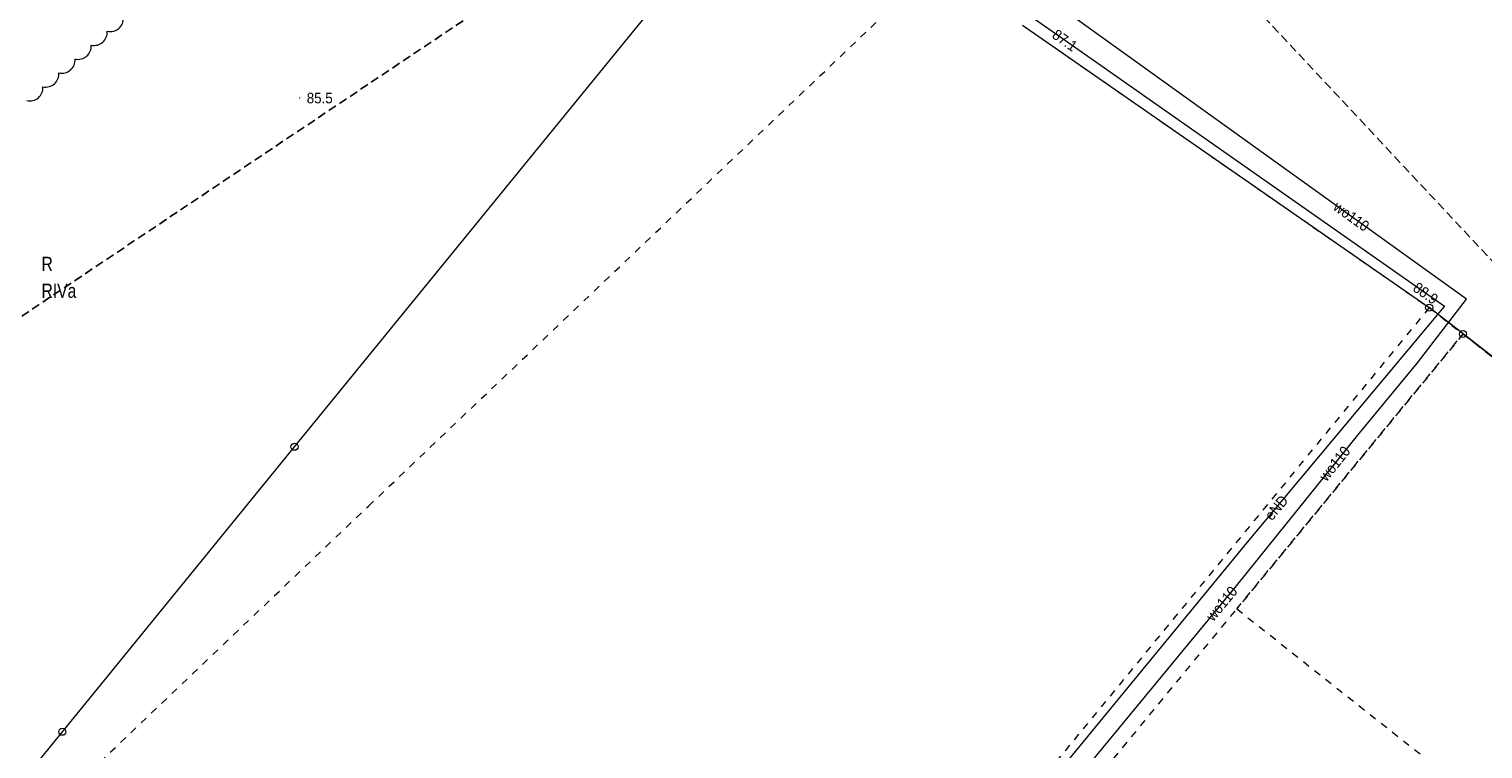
# Model space of a CAD drawing. Header units: metres. Extents: x 6540907 to 6541833, y 5893434 to 5894895.
# Tile 12 of 256: x 6540983 to 6541086, y 5893538 to 5893589. Entities that reach past the tile are written whole.
import ezdxf
from ezdxf.enums import TextEntityAlignment as Align

# ---------------------------------------------------------------- set-up
doc = ezdxf.new("R2010")
doc.units = ezdxf.units.M
doc.header["$MEASUREMENT"] = 0
for name, pattern in [('2', [0.9, 0.6, -0.3]), ('219-500', [0, 0]), ('egug-500', [1, 0.5, -0.5])]:
    doc.linetypes.add(name, pattern=pattern)
doc.layers.get('0').update_dxf_attribs({"color": 2, "linetype": 'CONTINUOUS', "lineweight": 5})
for name, color, linetype, lineweight in [('202-punkt graniczny', 251, 'CONTINUOUS', 9), ('209-oznaczenie konturu klasyfikacyjnego', 251, 'CONTINUOUS', 9), ('210-oznaczenie konturu użytku gruntowego', 251, 'CONTINUOUS', 9), ('218-kontur użytku gruntowego', 251, 'CONTINUOUS', 9), ('219-działka ewidencyjna', 152, 'CONTINUOUS', 18), ('pikieta naturalna', 251, 'CONTINUOUS', 9), ('pikieta naturalna-Atr2', 251, 'CONTINUOUS', 9), ('przewód elektroenergetyczny podziemny', 251, 'CONTINUOUS', 9), ('przewód elektroenergetyczny podziemny-Atr1', 251, 'CONTINUOUS', 9), ('przewód wodociągowy', 251, 'CONTINUOUS', 9), ('przewód wodociągowy-Atr1', 251, 'CONTINUOUS', 9), ('rzędna', 251, 'CONTINUOUS', 9), ('rzędna-Atr2', 251, 'CONTINUOUS', 9), ('Zakres', 252, 'CONTINUOUS', 15)]:
    doc.layers.add(name, color=color, linetype=linetype, lineweight=lineweight)
doc.layers.add('z_i_masywy_grupy', color=7, linetype='CONTINUOUS', lineweight=13, true_color=0x7f926c)
doc.styles.get("Standard").update_dxf_attribs({"font": 'Arial', "width": 0.75})

# ---------------------------------------------------------------- blocks, each defined once
blk = doc.blocks.new('202')
at = {"color": 0, "linetype": 'Continuous', "lineweight": 0}
blk.add_circle((0, 0), 0.25, dxfattribs=at)
blk = doc.blocks.new('PW01')
at = {"linetype": 'Continuous', "lineweight": 13}
h = blk.add_hatch(color=0, dxfattribs=at)
edge = h.paths.add_edge_path()
edge.add_arc((0, 0), 0.045, 0, 360)

msp = doc.modelspace()

# ---------------------------------------------------------------- linework, layer by layer
at = {"layer": '218-kontur użytku gruntowego', "linetype": 'egug-500', "lineweight": 18, "flags": 128}
for points in [[(6541007.4, 5893554.83), (6541044.7, 5893590.39)], [(6541053.56, 5893588.81), (6541082.28, 5893568.85)], [(6541082.28, 5893568.85), (6541053.24, 5893533.49)], [(6541082.28, 5893568.85), (6541084.67, 5893566.99)], [(6541084.67, 5893566.99), (6541082.28, 5893568.85)], [(6541068.7, 5893547.57), (6541084.67, 5893566.99)], [(6541084.67, 5893566.99), (6541068.7, 5893547.57)], [(6541084.67, 5893566.99), (6541104.39, 5893551.62)], [(6541104.39, 5893551.62), (6541084.67, 5893566.99)], [(6540988.45, 5893536.75), (6541007.4, 5893554.83)], [(6541055.56, 5893531.58), (6541068.7, 5893547.57)], [(6541068.7, 5893547.57), (6541088.3, 5893532.04)]]:
    msp.add_lwpolyline(points, dxfattribs=at)
at = {"layer": '219-działka ewidencyjna', "linetype": '219-500', "lineweight": 18, "flags": 128}
for points in [[(6541002.18, 5893559.02), (6541029.87, 5893593.02)], [(6541053.56, 5893588.81), (6541082.28, 5893568.85)], [(6541084.67, 5893566.99), (6541082.28, 5893568.85)], [(6541104.39, 5893551.62), (6541084.67, 5893566.99)], [(6540985.79, 5893538.89), (6541002.18, 5893559.02)], [(6540968.75, 5893517.97), (6540985.79, 5893538.89)]]:
    msp.add_lwpolyline(points, dxfattribs=at)
at = {"layer": 'przewód elektroenergetyczny podziemny', "linetype": 'Continuous', "lineweight": 18, "flags": 128}
msp.add_lwpolyline([(6541072.67, 5893513.21), (6541072.26, 5893512.5), (6541055.45, 5893525.74), (6541055.18, 5893532.12), (6541055.15, 5893532.82), (6541054.28, 5893533.81), (6541069.58, 5893552.42), (6541083.36, 5893568.93), (6541055.67, 5893588.36), (6541038.81, 5893600.12), (6541031.44, 5893604.48), (6541029.78, 5893605.62), (6541014.23, 5893617.04), (6541030.59, 5893633.8), (6541028.76, 5893635.79), (6541026.19, 5893638.59), (6541020.78, 5893644.46)], dxfattribs=at)
at = {"layer": 'przewód wodociągowy', "linetype": 'Continuous', "lineweight": 18, "flags": 128}
msp.add_lwpolyline([(6541050.97, 5893527.71), (6541068.68, 5893549.21), (6541077.33, 5893559.97), (6541081.45, 5893564.94), (6541084.92, 5893569.45), (6541052.87, 5893592.51), (6541011.16, 5893620.7)], dxfattribs=at)
at = {"layer": 'z_i_masywy_grupy', "linetype": 'Continuous'}
msp.add_lwpolyline([(6540983.28, 5893583.47, 0.5), (6540984.42, 5893584.45, 0.5), (6540985.55, 5893585.43, 0.5), (6540986.69, 5893586.41, 0.5), (6540987.83, 5893587.39, 0.5), (6540988.96, 5893588.37, 0.5), (6540990.1, 5893589.34, 0.5)], format="xyb", dxfattribs=at)
at = {"layer": 'Zakres', "linetype": '2', "lineweight": 25, "flags": 128}
msp.add_lwpolyline([(6540930.81, 5893582.59), (6540952.62, 5893547.95), (6541020.61, 5893593.49), (6541060.25, 5893600.48), (6541133.37, 5893522.23), (6541132.66, 5893437.24), (6541235.67, 5893475.79), (6541230.54, 5893517.48), (6541183.33, 5893542.45), (6541196.93, 5893611.19), (6541212.33, 5893616.96), (6541232.27, 5893624.28), (6541273.87, 5893613.18), (6541300.52, 5893614.98), (6541358.25, 5893602.79), (6541525.85, 5893511), (6541649.47, 5893497.04), (6541682.61, 5893534.08)], dxfattribs=at)

# ---------------------------------------------------------------- block references
at = {"layer": '202-punkt graniczny', "linetype": 'Continuous', "lineweight": 18}
for p in [(6541082.28, 5893568.85), (6541084.67, 5893566.99), (6541002.18, 5893559.02), (6540985.79, 5893538.89)]:
    msp.add_blockref('202', p, dxfattribs=at)
at = {"layer": 'pikieta naturalna', "linetype": 'Continuous', "lineweight": 13}
msp.add_blockref('PW01', (6541002.54, 5893583.66), dxfattribs=at)
at = {"layer": 'rzędna', "linetype": 'Continuous', "lineweight": 18}
for p, rotation in [((6541055.67, 5893588.36), 327.751), ((6541083.36, 5893568.93), 324.803)]:
    msp.add_blockref('PW01', p, dxfattribs=dict(at, rotation=rotation))

# ---------------------------------------------------------------- texts
at = {"layer": '209-oznaczenie konturu klasyfikacyjnego', "linetype": 'Continuous', "lineweight": 18, "width": 0.79}
msp.add_text('RIVa', height=1, dxfattribs=at).set_placement((6540984.32, 5893570.54), align=Align.TOP_LEFT)
at = {"layer": '210-oznaczenie konturu użytku gruntowego', "linetype": 'Continuous', "lineweight": 18, "width": 0.79}
msp.add_text('R', height=1, dxfattribs=at).set_placement((6540984.32, 5893571.44))
at = {"layer": 'pikieta naturalna-Atr2', "width": 0.9}
msp.add_text('85.5', height=0.75, dxfattribs=at).set_placement((6541003.04, 5893583.28))
at = {"layer": 'przewód elektroenergetyczny podziemny-Atr1', "width": 0.9}
msp.add_text('eND', height=0.75, rotation=50.15, dxfattribs=at).set_placement((6541070.89, 5893553.99), align=Align.MIDDLE_LEFT)
at = {"layer": 'przewód wodociągowy-Atr1', "width": 0.9}
for rotation, p in [(324.265, (6541075.66, 5893576.11)), (51.204, (6541074.74, 5893556.75)), (50.521, (6541066.75, 5893546.87))]:
    msp.add_text('wo110', height=0.75, rotation=rotation, dxfattribs=at).set_placement(p, align=Align.MIDDLE_LEFT)
at = {"layer": 'rzędna-Atr2', "width": 0.9}
for s, p in [('87.1', (6541055.81, 5893588.26)), ('88.9', (6541081.28, 5893570.39))]:
    msp.add_text(s, height=0.75, rotation=324.943, dxfattribs=at).set_placement(p, align=Align.MIDDLE_LEFT)

doc.saveas('drawing.dxf')
